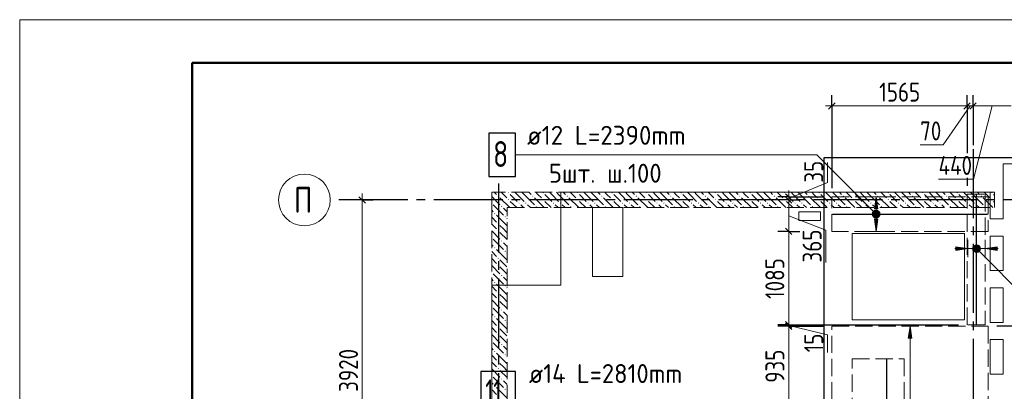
# Model space of a CAD drawing. Header units: millimetres. Extents: x 0 to 40665, y 0 to 42000.
# Tile 16 of 18: x 0 to 11413, y 37690 to 42000. Entities that reach past the tile are written whole.
import ezdxf

# ---------------------------------------------------------------- set-up
doc = ezdxf.new("R2010")
doc.units = ezdxf.units.MM
doc.linetypes.add('______2', pattern=[270, 200, -70])
doc.linetypes.add('______5', pattern=[1100, 800, -100, 100, -100])
for name, color, linetype, lineweight in [('Standard', 7, 'Continuous', 25), ('ДОП Верх по Х', 7, 'Continuous', 25), ('ЖБ Перекрытие верхний уровень', 7, 'Continuous', 35), ('ЖБ Стена верхний уровень', 7, 'Continuous', 35), ('Оси', 40, '______5', 18), ('Позиционная метка номер позиции', 7, 'Continuous', 13), ('Примечания', 7, 'Continuous', 25)]:
    doc.layers.add(name, color=color, linetype=linetype, lineweight=lineweight)
doc.styles.add('GOST 2.304-81', font='txt')
doc.styles.add('ISOCPEUR', font='txt')

msp = doc.modelspace()

# ---------------------------------------------------------------- hatches: boundary and pattern name
at = {"layer": 'ДОП Верх по Х', "linetype": 'Continuous', "lineweight": 13, "transparency": 33554687}
for points in [[(9947, 39805), (9927, 39945), (9907, 39805)], [(11058, 39364), (11072, 39313), (11072, 39377)], [(11072, 39377), (11091, 39307), (11091, 39382)], [(11072, 39377), (11072, 39313), (11091, 39307)], [(11091, 39382), (11091, 39307), (11109, 39313)], [(11091, 39382), (11109, 39313), (11109, 39377)], [(11109, 39377), (11109, 39313), (11123, 39326)], [(11109, 39377), (11123, 39326), (11123, 39364)], [(10851, 39325), (10991, 39345), (10851, 39365)], [(11058, 39326), (11058, 39364), (11053, 39345)], [(11058, 39364), (11058, 39326), (11072, 39313)], [(11123, 39364), (11123, 39326), (11128, 39345)], [(10340, 38305), (10320, 38445), (10300, 38305)]]:
    msp.add_hatch(color=7, dxfattribs=at).paths.add_polyline_path(points)
for points in [[(9947, 39685), (9927, 39545), (9907, 39685)], [(11331, 39325), (11191, 39345), (11331, 39365)]]:
    msp.add_hatch(color=7, dxfattribs=at).paths.add_polyline_path(points, flags=16)
at = {"layer": 'ЖБ Стена верхний уровень', "linetype": 'Continuous', "lineweight": 18, "transparency": 33554687}
for points in [[(5541, 39953), (5547, 39960), (5554, 39953), (5547, 39947)], [(5661, 39993), (5667, 40000), (5674, 39993), (5667, 39987)], [(5941, 39953), (5947, 39960), (5954, 39953), (5947, 39947)], [(6061, 39993), (6067, 40000), (6074, 39993), (6067, 39987)], [(6341, 39953), (6347, 39960), (6354, 39953), (6347, 39947)], [(6461, 39993), (6467, 40000), (6474, 39993), (6467, 39987)], [(6741, 39953), (6747, 39960), (6754, 39953), (6747, 39947)], [(6861, 39993), (6867, 40000), (6874, 39993), (6867, 39987)], [(7141, 39953), (7147, 39960), (7154, 39953), (7147, 39947)], [(7261, 39993), (7267, 40000), (7274, 39993), (7267, 39987)], [(7541, 39953), (7547, 39960), (7554, 39953), (7547, 39947)], [(7661, 39993), (7667, 40000), (7674, 39993), (7667, 39987)], [(7941, 39953), (7947, 39960), (7954, 39953), (7947, 39947)], [(8061, 39993), (8067, 40000), (8074, 39993), (8067, 39987)], [(8341, 39953), (8347, 39960), (8354, 39953), (8347, 39947)], [(8461, 39993), (8467, 40000), (8474, 39993), (8467, 39987)], [(8741, 39953), (8747, 39960), (8754, 39953), (8747, 39947)], [(8861, 39993), (8867, 40000), (8874, 39993), (8867, 39987)], [(9141, 39953), (9147, 39960), (9154, 39953), (9147, 39947)], [(9261, 39993), (9267, 40000), (9274, 39993), (9267, 39987)], [(9541, 39953), (9547, 39960), (9554, 39953), (9547, 39947)], [(9661, 39993), (9667, 40000), (9674, 39993), (9667, 39987)], [(9941, 39953), (9947, 39960), (9954, 39953), (9947, 39947)], [(10061, 39993), (10067, 40000), (10074, 39993), (10067, 39987)], [(10341, 39953), (10347, 39960), (10354, 39953), (10347, 39947)], [(10461, 39993), (10467, 40000), (10474, 39993), (10467, 39987)], [(10741, 39953), (10747, 39960), (10754, 39953), (10747, 39947)], [(10861, 39993), (10867, 40000), (10874, 39993), (10867, 39987)], [(11141, 39953), (11147, 39960), (11154, 39953), (11147, 39947)], [(11261, 39993), (11267, 40000), (11274, 39993), (11267, 39987)], [(5471, 39877), (5474, 39873), (5471, 39870)], [(5581, 39833), (5587, 39840), (5594, 39833), (5587, 39827)], [(5661, 39913), (5667, 39920), (5674, 39913), (5667, 39907)], [(5781, 39873), (5787, 39880), (5794, 39873), (5787, 39867)], [(5861, 39873), (5867, 39880), (5874, 39873), (5867, 39867)], [(5981, 39833), (5987, 39840), (5994, 39833), (5987, 39827)], [(6061, 39913), (6067, 39920), (6074, 39913), (6067, 39907)], [(6181, 39873), (6187, 39880), (6194, 39873), (6187, 39867)], [(6261, 39873), (6267, 39880), (6274, 39873), (6267, 39867)], [(6381, 39833), (6387, 39840), (6394, 39833), (6387, 39827)], [(6461, 39913), (6467, 39920), (6474, 39913), (6467, 39907)], [(6581, 39873), (6587, 39880), (6594, 39873), (6587, 39867)], [(6661, 39873), (6667, 39880), (6674, 39873), (6667, 39867)], [(6781, 39833), (6787, 39840), (6794, 39833), (6787, 39827)], [(6861, 39913), (6867, 39920), (6874, 39913), (6867, 39907)], [(6981, 39873), (6987, 39880), (6994, 39873), (6987, 39867)], [(7061, 39873), (7067, 39880), (7074, 39873), (7067, 39867)], [(7181, 39833), (7187, 39840), (7194, 39833), (7187, 39827)], [(7261, 39913), (7267, 39920), (7274, 39913), (7267, 39907)], [(7381, 39873), (7387, 39880), (7394, 39873), (7387, 39867)], [(7461, 39873), (7467, 39880), (7474, 39873), (7467, 39867)], [(7581, 39833), (7587, 39840), (7594, 39833), (7587, 39827)], [(7661, 39913), (7667, 39920), (7674, 39913), (7667, 39907)], [(7781, 39873), (7787, 39880), (7794, 39873), (7787, 39867)], [(7861, 39873), (7867, 39880), (7874, 39873), (7867, 39867)], [(7981, 39833), (7987, 39840), (7994, 39833), (7987, 39827)], [(8061, 39913), (8067, 39920), (8074, 39913), (8067, 39907)], [(8181, 39873), (8187, 39880), (8194, 39873), (8187, 39867)], [(8261, 39873), (8267, 39880), (8274, 39873), (8267, 39867)], [(8381, 39833), (8387, 39840), (8394, 39833), (8387, 39827)], [(8461, 39913), (8467, 39920), (8474, 39913), (8467, 39907)], [(8581, 39873), (8587, 39880), (8594, 39873), (8587, 39867)], [(8661, 39873), (8667, 39880), (8674, 39873), (8667, 39867)], [(8781, 39833), (8787, 39840), (8794, 39833), (8787, 39827)], [(8861, 39913), (8867, 39920), (8874, 39913), (8867, 39907)], [(8981, 39873), (8987, 39880), (8994, 39873), (8987, 39867)], [(9061, 39873), (9067, 39880), (9074, 39873), (9067, 39867)], [(9181, 39833), (9187, 39840), (9194, 39833), (9187, 39827)], [(9261, 39913), (9267, 39920), (9274, 39913), (9267, 39907)], [(9381, 39873), (9387, 39880), (9394, 39873), (9387, 39867)], [(9461, 39873), (9467, 39880), (9474, 39873), (9467, 39867)], [(9581, 39833), (9587, 39840), (9594, 39833), (9587, 39827)], [(9661, 39913), (9667, 39920), (9674, 39913), (9667, 39907)], [(9781, 39873), (9787, 39880), (9794, 39873), (9787, 39867)], [(9861, 39873), (9867, 39880), (9874, 39873), (9867, 39867)], [(9981, 39833), (9987, 39840), (9994, 39833), (9987, 39827)], [(10061, 39913), (10067, 39920), (10074, 39913), (10067, 39907)], [(10181, 39873), (10187, 39880), (10194, 39873), (10187, 39867)], [(10261, 39873), (10267, 39880), (10274, 39873), (10267, 39867)], [(10381, 39833), (10387, 39840), (10394, 39833), (10387, 39827)], [(10461, 39913), (10467, 39920), (10474, 39913), (10467, 39907)], [(10581, 39873), (10587, 39880), (10594, 39873), (10587, 39867)], [(10661, 39873), (10667, 39880), (10674, 39873), (10667, 39867)], [(10781, 39833), (10787, 39840), (10794, 39833), (10787, 39827)], [(10861, 39913), (10867, 39920), (10874, 39913), (10867, 39907)], [(10981, 39873), (10987, 39880), (10994, 39873), (10987, 39867)], [(11061, 39873), (11067, 39880), (11074, 39873), (11067, 39867)], [(11181, 39833), (11187, 39840), (11194, 39833), (11187, 39827)], [(11261, 39913), (11267, 39920), (11274, 39913), (11267, 39907)], [(5501, 39753), (5507, 39760), (5514, 39753), (5507, 39747)], [(5621, 39713), (5627, 39720), (5634, 39713), (5627, 39707)], [(5541, 39633), (5547, 39640), (5554, 39633), (5547, 39627)], [(5541, 39553), (5547, 39560), (5554, 39553), (5547, 39547)], [(5471, 39477), (5474, 39473), (5471, 39470)], [(5581, 39433), (5587, 39440), (5594, 39433), (5587, 39427)], [(5501, 39353), (5507, 39360), (5514, 39353), (5507, 39347)], [(5621, 39313), (5627, 39320), (5634, 39313), (5627, 39307)], [(5541, 39233), (5547, 39240), (5554, 39233), (5547, 39227)], [(5541, 39153), (5547, 39160), (5554, 39153), (5547, 39147)], [(5471, 39077), (5474, 39073), (5471, 39070)], [(5581, 39033), (5587, 39040), (5594, 39033), (5587, 39027)], [(5501, 38953), (5507, 38960), (5514, 38953), (5507, 38947)], [(5621, 38913), (5627, 38920), (5634, 38913), (5627, 38907)], [(5541, 38833), (5547, 38840), (5554, 38833), (5547, 38827)], [(5541, 38753), (5547, 38760), (5554, 38753), (5547, 38747)], [(5471, 38677), (5474, 38673), (5471, 38670)], [(5581, 38633), (5587, 38640), (5594, 38633), (5587, 38627)], [(5501, 38553), (5507, 38560), (5514, 38553), (5507, 38547)], [(5621, 38513), (5627, 38520), (5634, 38513), (5627, 38507)], [(5541, 38433), (5547, 38440), (5554, 38433), (5547, 38427)], [(5541, 38353), (5547, 38360), (5554, 38353), (5547, 38347)], [(5471, 38277), (5474, 38273), (5471, 38270)], [(5581, 38233), (5587, 38240), (5594, 38233), (5587, 38227)], [(5501, 38153), (5507, 38160), (5514, 38153), (5507, 38147)], [(5621, 38113), (5627, 38120), (5634, 38113), (5627, 38107)], [(5541, 38033), (5547, 38040), (5554, 38033), (5547, 38027)], [(5541, 37953), (5547, 37960), (5554, 37953), (5547, 37947)], [(5471, 37877), (5474, 37873), (5471, 37870)], [(5581, 37833), (5587, 37840), (5594, 37833), (5587, 37827)], [(5501, 37753), (5507, 37760), (5514, 37753), (5507, 37747)], [(5621, 37713), (5627, 37720), (5634, 37713), (5627, 37707)]]:
    msp.add_hatch(color=7, dxfattribs=at).paths.add_polyline_path(points, flags=16)
at = {"layer": 'Позиционная метка номер позиции', "linetype": 'Continuous', "lineweight": 13, "transparency": 33554687}
for points in [[(9895, 39713), (9938, 39788), (9883, 39734)], [(9883, 39734), (9938, 39788), (9915, 39788)], [(9883, 39734), (9915, 39788), (9883, 39756)], [(9883, 39756), (9915, 39788), (9895, 39777)], [(9895, 39713), (9959, 39777), (9938, 39788)], [(9915, 39702), (9959, 39777), (9895, 39713)], [(9915, 39702), (9970, 39756), (9959, 39777)], [(9938, 39702), (9970, 39756), (9915, 39702)], [(9938, 39702), (9970, 39734), (9970, 39756)], [(9970, 39734), (9938, 39702), (9959, 39713)], [(11047, 39356), (11079, 39388), (11059, 39377)], [(11079, 39388), (11047, 39356), (11047, 39334)], [(11079, 39388), (11047, 39334), (11102, 39388)], [(11102, 39388), (11047, 39334), (11059, 39313)], [(11102, 39388), (11059, 39313), (11122, 39377)], [(11122, 39377), (11059, 39313), (11079, 39302)], [(11122, 39377), (11079, 39302), (11134, 39356)], [(11134, 39356), (11079, 39302), (11102, 39302)], [(11134, 39356), (11102, 39302), (11134, 39334)], [(11134, 39334), (11102, 39302), (11122, 39313)]]:
    msp.add_hatch(color=7, dxfattribs=at).paths.add_polyline_path(points)

# ---------------------------------------------------------------- linework, layer by layer
at = {"layer": 'Standard', "color": 251, "linetype": 'Continuous', "lineweight": -3, "true_color": 0x656565, "transparency": 33554687}
for p, q in [((9414, 41000), (9414, 41125)), ((10981, 41000), (10981, 41125)), ((11051, 41000), (11051, 41125)), ((9414, 41000), (9414, 40875)), ((9414, 41000), (9414, 40045)), ((10981, 41000), (10981, 40875)), ((11051, 41000), (11051, 40875)), ((10981, 40167), (10981, 40075)), ((3971, 39910), (3700, 39910)), ((3971, 39910), (3846, 39910)), ((3971, 39910), (4096, 39910)), ((8914, 39945), (8789, 39945)), ((8914, 39910), (8789, 39910)), ((8914, 39945), (9039, 39945)), ((8914, 39945), (9314, 39945)), ((8914, 39910), (9039, 39910)), ((8914, 39910), (8914, 39910)), ((8914, 39545), (8789, 39545)), ((8914, 39545), (9039, 39545)), ((8914, 39545), (9043, 39545)), ((8914, 38461), (8789, 38461)), ((8914, 38445), (8789, 38445)), ((8914, 38461), (9039, 38461)), ((8914, 38445), (9039, 38445))]:
    msp.add_line(p, q, dxfattribs=at)
at = {"layer": 'Standard', "color": 7, "linetype": 'Continuous', "lineweight": 13, "transparency": 33554687}
for p, q in [((9414, 41000), (9339, 41000)), ((11016, 41000), (10703, 40550)), ((11051, 41000), (10981, 41000)), ((11491, 41000), (11051, 41000)), ((11271, 41000), (11057, 40150)), ((10703, 40550), (10437, 40550)), ((9364, 40110), (9364, 40345)), ((8914, 39927), (9364, 40110)), ((11057, 40150), (10651, 40150)), ((3971, 39910), (3971, 39985)), ((8914, 39945), (8914, 40020)), ((3971, 35990), (3971, 39910)), ((8914, 39910), (8914, 39945)), ((8914, 39545), (8914, 39910)), ((8914, 39727), (9345, 39559)), ((8914, 38461), (8914, 39545)), ((9345, 39559), (9345, 39184)), ((8914, 38445), (8914, 38461)), ((8914, 38453), (9364, 38345)), ((8914, 37508), (8914, 38445)), ((9364, 38345), (9364, 38142))]:
    msp.add_line(p, q, dxfattribs=at)
at = {"layer": 'Standard', "color": 7, "linetype": 'Continuous', "lineweight": 25, "transparency": 33554687}
for p, q in [((9451, 41037), (9376, 40962)), ((11018, 41037), (10943, 40962)), ((11088, 41037), (11013, 40962)), ((4008, 39872), (3933, 39947)), ((8951, 39907), (8876, 39982)), ((8951, 39872), (8876, 39947)), ((8951, 39507), (8876, 39582)), ((8951, 38423), (8876, 38498)), ((8951, 38407), (8876, 38482))]:
    msp.add_line(p, q, dxfattribs=at)
at = {"layer": 'Standard', "color": 7, "linetype": 'Continuous', "lineweight": 13, "transparency": 33554687}
msp.add_lwpolyline([(0, 0), (29700, 0), (29700, 42000), (0, 42000), (0, 0)], close=True, dxfattribs=at)
at = {"layer": 'Standard', "color": 7, "linetype": 'Continuous', "lineweight": 50, "transparency": 33554687}
msp.add_lwpolyline([(2000, 41500), (29200, 41500), (29200, 500), (2000, 500), (2000, 41500)], close=True, dxfattribs=at)
at = {"layer": 'Standard', "color": 7, "linetype": 'Continuous', "lineweight": 13, "transparency": 33554687}
msp.add_lwpolyline([(10981, 41000), (10105, 41000), (10105, 41000), (9414, 41000)], dxfattribs=at)
at = {"layer": 'Standard', "color": 251, "linetype": 'Continuous', "lineweight": -3, "true_color": 0x656565, "transparency": 33554687}
for points in [[(10981, 41000), (10981, 40855), (10981, 40855), (10981, 40567), (10981, 40567), (10981, 40452)], [(11051, 41000), (11051, 40844), (11051, 40844), (11051, 40567), (11051, 40567), (11051, 40544)], [(8914, 38461), (9252, 38461), (9252, 38461), (9284, 38461), (9284, 38461), (10881, 38461)], [(8914, 38445), (9251, 38445), (9251, 38445), (9283, 38445), (9283, 38445), (9314, 38445)], [(13301, 38445), (13284, 38445), (13284, 38445), (13284, 38445), (13284, 38445), (11326, 38445)]]:
    msp.add_lwpolyline(points, dxfattribs=at)
at = {"layer": 'Standard', "color": 254, "linetype": 'Continuous', "lineweight": 25, "true_color": 0xc4c4ff, "transparency": 33554687}
msp.add_lwpolyline([(9320, 15373), (18664, 15373), (18664, 40399), (9320, 40399), (9320, 15373)], dxfattribs=at)
at = {"layer": 'ДОП Верх по Х', "color": 7, "linetype": 'Continuous', "lineweight": 13, "transparency": 33554687}
msp.add_line((5883, 40432), (7947, 40432), dxfattribs=at)
at = {"layer": 'ДОП Верх по Х', "color": 7, "linetype": 'Continuous', "lineweight": 25, "transparency": 33554687}
for p, q in [((11091, 38468), (11091, 39968)), ((9420, 39745), (11220, 39745)), ((10051, 35261), (10051, 38059))]:
    msp.add_line(p, q, dxfattribs=at)
at = {"layer": 'ДОП Верх по Х', "color": 251, "linetype": 'Continuous', "lineweight": 13, "true_color": 0x494949, "transparency": 33554687}
for p, q in [((9927, 39945), (9827, 39945)), ((9927, 39945), (9907, 39805)), ((9947, 39805), (9927, 39945)), ((9927, 39945), (10027, 39945)), ((9927, 39945), (9927, 39945)), ((9889, 39745), (9889, 39745)), ((9907, 39805), (9947, 39805)), ((9927, 39775), (9927, 39805)), ((9964, 39745), (9964, 39745)), ((9927, 39545), (9907, 39685)), ((9907, 39685), (9947, 39685)), ((9927, 39685), (9927, 39715)), ((9947, 39685), (9927, 39545)), ((9927, 39545), (9827, 39545)), ((9927, 39545), (10027, 39545)), ((9927, 39545), (9927, 39545)), ((10991, 39345), (10991, 39445)), ((11091, 39382), (11091, 39382)), ((11191, 39345), (11191, 39445)), ((10851, 39345), (10841, 39345)), ((10991, 39345), (10851, 39365)), ((10851, 39365), (10851, 39325)), ((10851, 39325), (10991, 39345)), ((10991, 39345), (10991, 39245)), ((10991, 39345), (11061, 39345)), ((11091, 39307), (11091, 39307)), ((11121, 39345), (11191, 39345)), ((11191, 39345), (11331, 39365)), ((11331, 39325), (11191, 39345)), ((11191, 39345), (11191, 39245)), ((11331, 39365), (11331, 39325)), ((11331, 39345), (11341, 39345)), ((10320, 38445), (10220, 38445)), ((10320, 38445), (10300, 38305)), ((10340, 38305), (10320, 38445)), ((10320, 38445), (10420, 38445)), ((10320, 38445), (10320, 38445)), ((10300, 38305), (10340, 38305)), ((10320, 36575), (10320, 38305))]:
    msp.add_line(p, q, dxfattribs=at)
at = {"layer": 'ДОП Верх по Х', "color": 7, "linetype": 'Continuous', "lineweight": 25, "transparency": 33554687}
for points in [[(5437, 40182), (5747, 40182), (5747, 40682), (5437, 40682), (5437, 40182)], [(5347, 37419), (5747, 37419), (5747, 37919), (5347, 37919), (5347, 37419)]]:
    msp.add_lwpolyline(points, dxfattribs=at)
at = {"layer": 'ДОП Верх по Х', "color": 251, "linetype": 'Continuous', "lineweight": 13, "true_color": 0x494949, "transparency": 33554687}
msp.add_circle((11091, 39345), 37.5, dxfattribs=at)
at = {"layer": 'ЖБ Перекрытие верхний уровень', "color": 7, "linetype": 'Continuous', "lineweight": 18, "transparency": 33554687}
for p, q in [((13001, 40330), (11401, 40330)), ((11401, 40330), (11401, 39690)), ((11251, 40000), (6271, 40000)), ((6271, 40000), (6271, 39820)), ((11251, 39690), (11251, 40000)), ((6271, 39820), (6271, 38920)), ((6991, 39820), (6641, 39820)), ((6641, 39820), (6641, 39020)), ((6991, 39020), (6991, 39820)), ((9281, 39770), (9031, 39770)), ((9031, 39770), (9031, 39670)), ((9281, 39670), (9281, 39770)), ((9031, 39670), (9281, 39670)), ((11401, 39690), (11251, 39690)), ((10951, 39520), (9651, 39520)), ((9651, 39520), (9651, 38520)), ((10951, 38520), (10951, 39520)), ((11251, 39090), (11251, 39490)), ((11251, 39490), (11401, 39490)), ((11401, 39490), (11401, 39090)), ((11401, 39090), (11251, 39090)), ((5651, 38920), (5471, 38920)), ((5471, 38920), (5471, 34690)), ((6271, 38920), (5651, 38920)), ((6641, 39020), (6991, 39020)), ((11251, 38890), (11401, 38890)), ((11251, 38490), (11251, 38890)), ((11401, 38890), (11401, 38490)), ((9651, 38520), (10951, 38520)), ((11401, 38490), (11251, 38490)), ((11251, 37890), (11251, 38290)), ((11251, 38290), (11401, 38290)), ((11401, 38290), (11401, 37890)), ((11401, 37890), (11251, 37890))]:
    msp.add_line(p, q, dxfattribs=at)
at = {"layer": 'ЖБ Стена верхний уровень', "color": 251, "linetype": '______2', "lineweight": 13, "true_color": 0x656565, "transparency": 33554687}
for p, q in [((11301, 40000), (5471, 40000)), ((5471, 40000), (5471, 39820)), ((11301, 39820), (11301, 40000)), ((5471, 39820), (5471, 36750)), ((5651, 36750), (5651, 39820)), ((5651, 39820), (11301, 39820))]:
    msp.add_line(p, q, dxfattribs=at)
at = {"layer": 'ЖБ Стена верхний уровень', "color": 9, "linetype": 'Continuous', "lineweight": 18, "true_color": 0xc7c7c7, "transparency": 33554687}
for p, q in [((5471, 39950), (5567, 39853)), ((5501, 40000), (5527, 39973)), ((5607, 39973), (5581, 40000)), ((5647, 39933), (5607, 39973)), ((5687, 39973), (5767, 39893)), ((5767, 39973), (5741, 40000)), ((5767, 39973), (5847, 39893)), ((5821, 40000), (5847, 39973)), ((5847, 39973), (5967, 39853)), ((5901, 40000), (5927, 39973)), ((6007, 39973), (5981, 40000)), ((6047, 39933), (6007, 39973)), ((6087, 39973), (6167, 39893)), ((6167, 39973), (6141, 40000)), ((6167, 39973), (6247, 39893)), ((6221, 40000), (6247, 39973)), ((6247, 39973), (6367, 39853)), ((6301, 40000), (6327, 39973)), ((6407, 39973), (6381, 40000)), ((6447, 39933), (6407, 39973)), ((6487, 39973), (6567, 39893)), ((6567, 39973), (6541, 40000)), ((6567, 39973), (6647, 39893)), ((6621, 40000), (6647, 39973)), ((6647, 39973), (6767, 39853)), ((6701, 40000), (6727, 39973)), ((6807, 39973), (6781, 40000)), ((6847, 39933), (6807, 39973)), ((6887, 39973), (6967, 39893)), ((6967, 39973), (6941, 40000)), ((6967, 39973), (7047, 39893)), ((7021, 40000), (7047, 39973)), ((7047, 39973), (7167, 39853)), ((7101, 40000), (7127, 39973)), ((7207, 39973), (7181, 40000)), ((7247, 39933), (7207, 39973)), ((7287, 39973), (7367, 39893)), ((7367, 39973), (7341, 40000)), ((7367, 39973), (7447, 39893)), ((7421, 40000), (7447, 39973)), ((7447, 39973), (7567, 39853)), ((7501, 40000), (7527, 39973)), ((7607, 39973), (7581, 40000)), ((7647, 39933), (7607, 39973)), ((7687, 39973), (7767, 39893)), ((7767, 39973), (7741, 40000)), ((7767, 39973), (7847, 39893)), ((7821, 40000), (7847, 39973)), ((7847, 39973), (7967, 39853)), ((7901, 40000), (7927, 39973)), ((8007, 39973), (7981, 40000)), ((8047, 39933), (8007, 39973)), ((8087, 39973), (8167, 39893)), ((8167, 39973), (8141, 40000)), ((8167, 39973), (8247, 39893)), ((8221, 40000), (8247, 39973)), ((8247, 39973), (8367, 39853)), ((8301, 40000), (8327, 39973)), ((8407, 39973), (8381, 40000)), ((8447, 39933), (8407, 39973)), ((8487, 39973), (8567, 39893)), ((8567, 39973), (8541, 40000)), ((8567, 39973), (8647, 39893)), ((8621, 40000), (8647, 39973)), ((8647, 39973), (8767, 39853)), ((8701, 40000), (8727, 39973)), ((8807, 39973), (8781, 40000)), ((8847, 39933), (8807, 39973)), ((8887, 39973), (8967, 39893)), ((8967, 39973), (8941, 40000)), ((8967, 39973), (9047, 39893)), ((9021, 40000), (9047, 39973)), ((9047, 39973), (9167, 39853)), ((9101, 40000), (9127, 39973)), ((9207, 39973), (9181, 40000)), ((9247, 39933), (9207, 39973)), ((9287, 39973), (9367, 39893)), ((9367, 39973), (9341, 40000)), ((9367, 39973), (9447, 39893)), ((9421, 40000), (9447, 39973)), ((9447, 39973), (9567, 39853)), ((9501, 40000), (9527, 39973)), ((9607, 39973), (9581, 40000)), ((9647, 39933), (9607, 39973)), ((9687, 39973), (9767, 39893)), ((9767, 39973), (9741, 40000)), ((9767, 39973), (9847, 39893)), ((9821, 40000), (9847, 39973)), ((9847, 39973), (9967, 39853)), ((9901, 40000), (9927, 39973)), ((10007, 39973), (9981, 40000)), ((10047, 39933), (10007, 39973)), ((10087, 39973), (10167, 39893)), ((10167, 39973), (10141, 40000)), ((10167, 39973), (10247, 39893)), ((10221, 40000), (10247, 39973)), ((10247, 39973), (10367, 39853)), ((10301, 40000), (10327, 39973)), ((10407, 39973), (10381, 40000)), ((10447, 39933), (10407, 39973)), ((10487, 39973), (10567, 39893)), ((10567, 39973), (10541, 40000)), ((10567, 39973), (10647, 39893)), ((10621, 40000), (10647, 39973)), ((10647, 39973), (10767, 39853)), ((10701, 40000), (10727, 39973)), ((10807, 39973), (10781, 40000)), ((10847, 39933), (10807, 39973)), ((10887, 39973), (10967, 39893)), ((10967, 39973), (10941, 40000)), ((10967, 39973), (11047, 39893)), ((11021, 40000), (11047, 39973)), ((11047, 39973), (11167, 39853)), ((11101, 40000), (11127, 39973)), ((11207, 39973), (11181, 40000)), ((11247, 39933), (11207, 39973)), ((11287, 39973), (11301, 39960)), ((5487, 39853), (5521, 39820)), ((5567, 39933), (5681, 39820)), ((5687, 39893), (5761, 39820)), ((5841, 39820), (5807, 39853)), ((5887, 39853), (5921, 39820)), ((5967, 39933), (6081, 39820)), ((6087, 39893), (6161, 39820)), ((6241, 39820), (6207, 39853)), ((6287, 39853), (6321, 39820)), ((6367, 39933), (6481, 39820)), ((6487, 39893), (6561, 39820)), ((6641, 39820), (6607, 39853)), ((6687, 39853), (6721, 39820)), ((6767, 39933), (6881, 39820)), ((6887, 39893), (6961, 39820)), ((7041, 39820), (7007, 39853)), ((7087, 39853), (7121, 39820)), ((7167, 39933), (7281, 39820)), ((7287, 39893), (7361, 39820)), ((7441, 39820), (7407, 39853)), ((7487, 39853), (7521, 39820)), ((7567, 39933), (7681, 39820)), ((7687, 39893), (7761, 39820)), ((7841, 39820), (7807, 39853)), ((7887, 39853), (7921, 39820)), ((7967, 39933), (8081, 39820)), ((8087, 39893), (8161, 39820)), ((8241, 39820), (8207, 39853)), ((8287, 39853), (8321, 39820)), ((8367, 39933), (8481, 39820)), ((8487, 39893), (8561, 39820)), ((8641, 39820), (8607, 39853)), ((8687, 39853), (8721, 39820)), ((8767, 39933), (8881, 39820)), ((8887, 39893), (8961, 39820)), ((9041, 39820), (9007, 39853)), ((9087, 39853), (9121, 39820)), ((9167, 39933), (9281, 39820)), ((9287, 39893), (9361, 39820)), ((9441, 39820), (9407, 39853)), ((9487, 39853), (9521, 39820)), ((9567, 39933), (9681, 39820)), ((9687, 39893), (9761, 39820)), ((9841, 39820), (9807, 39853)), ((9887, 39853), (9921, 39820)), ((9967, 39933), (10081, 39820)), ((10087, 39893), (10161, 39820)), ((10241, 39820), (10207, 39853)), ((10287, 39853), (10321, 39820)), ((10367, 39933), (10481, 39820)), ((10487, 39893), (10561, 39820)), ((10641, 39820), (10607, 39853)), ((10687, 39853), (10721, 39820)), ((10767, 39933), (10881, 39820)), ((10887, 39893), (10961, 39820)), ((11041, 39820), (11007, 39853)), ((11087, 39853), (11121, 39820)), ((11167, 39933), (11281, 39820)), ((11287, 39893), (11301, 39880)), ((5487, 39773), (5471, 39790)), ((5521, 39820), (5607, 39733)), ((5527, 39733), (5647, 39613)), ((5607, 39813), (5651, 39770)), ((5471, 39710), (5527, 39653)), ((5471, 39630), (5527, 39573)), ((5607, 39573), (5567, 39613)), ((5651, 39690), (5647, 39693)), ((5471, 39550), (5567, 39453)), ((5567, 39533), (5651, 39450)), ((5647, 39533), (5607, 39573)), ((5487, 39373), (5471, 39390)), ((5487, 39453), (5607, 39333)), ((5607, 39413), (5651, 39370)), ((5471, 39310), (5527, 39253)), ((5527, 39333), (5647, 39213)), ((5651, 39290), (5647, 39293)), ((5471, 39230), (5527, 39173)), ((5471, 39150), (5567, 39053)), ((5607, 39173), (5567, 39213)), ((5647, 39133), (5607, 39173)), ((5487, 39053), (5607, 38933)), ((5567, 39133), (5651, 39050)), ((5487, 38973), (5471, 38990)), ((5527, 38933), (5647, 38813)), ((5607, 39013), (5651, 38970)), ((5471, 38910), (5527, 38853)), ((5471, 38830), (5527, 38773)), ((5607, 38773), (5567, 38813)), ((5651, 38890), (5647, 38893)), ((5471, 38750), (5567, 38653)), ((5567, 38733), (5651, 38650)), ((5647, 38733), (5607, 38773)), ((5487, 38573), (5471, 38590)), ((5487, 38653), (5607, 38533)), ((5607, 38613), (5651, 38570)), ((5471, 38510), (5527, 38453)), ((5527, 38533), (5647, 38413)), ((5651, 38490), (5647, 38493)), ((5471, 38430), (5527, 38373)), ((5471, 38350), (5567, 38253)), ((5607, 38373), (5567, 38413)), ((5647, 38333), (5607, 38373)), ((5487, 38253), (5607, 38133)), ((5567, 38333), (5651, 38250)), ((5487, 38173), (5471, 38190)), ((5527, 38133), (5647, 38013)), ((5607, 38213), (5651, 38170)), ((5471, 38110), (5527, 38053)), ((5471, 38030), (5527, 37973)), ((5607, 37973), (5567, 38013)), ((5651, 38090), (5647, 38093)), ((5471, 37950), (5567, 37853)), ((5567, 37933), (5651, 37850)), ((5647, 37933), (5607, 37973)), ((5487, 37773), (5471, 37790)), ((5487, 37853), (5607, 37733)), ((5607, 37813), (5651, 37770)), ((5471, 37710), (5527, 37653)), ((5527, 37733), (5647, 37613)), ((5651, 37690), (5647, 37693))]:
    msp.add_line(p, q, dxfattribs=at)
at = {"layer": 'Оси', "color": 8, "linetype": '______5', "lineweight": -3, "transparency": 33554687}
for p, q in [((11051, 40500), (11051, 7060)), ((5551, 40100), (5551, 7060)), ((13301, 39910), (3600, 39910))]:
    msp.add_line(p, q, dxfattribs=at)
at = {"layer": 'Оси', "color": 7, "linetype": 'Continuous', "lineweight": 13, "transparency": 33554687}
msp.add_circle((3300, 39910), 300, dxfattribs=at)
at = {"layer": 'Позиционная метка номер позиции', "color": 7, "linetype": 'Continuous', "lineweight": 13, "transparency": 33554687}
for p, q in [((9895, 39777), (9895, 39777)), ((9959, 39777), (9959, 39777)), ((9895, 39713), (9895, 39713)), ((9959, 39713), (9959, 39713)), ((11059, 39377), (11059, 39377)), ((11122, 39377), (11122, 39377)), ((11059, 39313), (11059, 39313)), ((11122, 39313), (11122, 39313))]:
    msp.add_line(p, q, dxfattribs=at)
for points in [[(9927, 39745), (9240, 40432), (5747, 40432)], [(11091, 39345), (11691, 38745), (11691, 37800), (16501, 37800)]]:
    msp.add_lwpolyline(points, dxfattribs=at)
for centre in [(9927, 39745), (11091, 39345)]:
    msp.add_circle(centre, 45, dxfattribs=at)
at = {"layer": 'Примечания', "color": 7, "linetype": '______2', "lineweight": 18, "transparency": 33554687}
for p, q in [((10981, 39975), (11191, 39975)), ((10981, 38461), (10981, 39975)), ((11191, 39975), (11191, 38461)), ((9414, 39945), (11226, 39945)), ((9414, 39545), (9414, 39945)), ((11226, 39945), (11226, 39545)), ((11226, 39545), (9414, 39545)), ((9414, 38445), (11226, 38445)), ((9414, 36245), (9414, 38445)), ((11191, 38461), (10981, 38461)), ((11226, 38445), (11226, 36245)), ((9651, 38066), (10251, 38066)), ((9651, 35254), (9651, 38066)), ((10251, 38066), (10251, 35254))]:
    msp.add_line(p, q, dxfattribs=at)

# ---------------------------------------------------------------- texts
at = {"layer": 'Standard', "color": 7, "linetype": 'Continuous', "lineweight": 25, "transparency": 33554687, "char_height": 220, "attachment_point": 7, "style": 'GOST 2.304-81'}
for s, insert, width in [('1565', (9963, 41050), 594.59), ('70', (10437, 40600), 391.31), ('440', (10651, 40200), 531.96)]:
    msp.add_mtext(s, dxfattribs=dict(at, insert=insert, width=width))
at = {"layer": 'Standard', "color": 7, "linetype": 'Continuous', "lineweight": 25, "transparency": 33554687, "char_height": 220, "attachment_point": 7, "rotation": 90, "style": 'GOST 2.304-81'}
for s, insert, width in [('35', (9314, 40110), 360.16), ('365', (9295, 39184), 500.83), ('1085', (8863, 38761), 610.17), ('15', (9314, 38142), 328.85), ('3920', (3921, 37684), 657.05), ('935', (8864, 37789), 500.82)]:
    msp.add_mtext(s, dxfattribs=dict(at, insert=insert, width=width))
at = {"layer": 'ДОП Верх по Х', "color": 7, "linetype": 'Continuous', "lineweight": 13, "transparency": 33554687, "attachment_point": 7, "style": 'ISOCPEUR'}
for s, insert, char_height, width in [('\\W0.96;ø12 L=2390mm ', (5881, 40549), 220, 2150.52), ('\\W0.78;8', (5487, 40292), 300, 326.41), ('\\W0.95;5шт. ш.100 ', (6134, 40109), 220, 1665.52), ('\\W0.94;ø14 L=2810mm ', (5903, 37786), 220, 2126.5), ('\\W0.62;11', (5397, 37529), 300, 393.75)]:
    msp.add_mtext(s, dxfattribs=dict(at, insert=insert, char_height=char_height, width=width))
at = {"layer": 'Оси', "color": 7, "linetype": 'Continuous', "lineweight": 25, "transparency": 33554687, "insert": (3180, 39760), "char_height": 300, "width": 359.84, "attachment_point": 7, "style": 'ISOCPEUR'}
msp.add_mtext('\\W0.80;П', dxfattribs=at)

doc.saveas('drawing.dxf')
